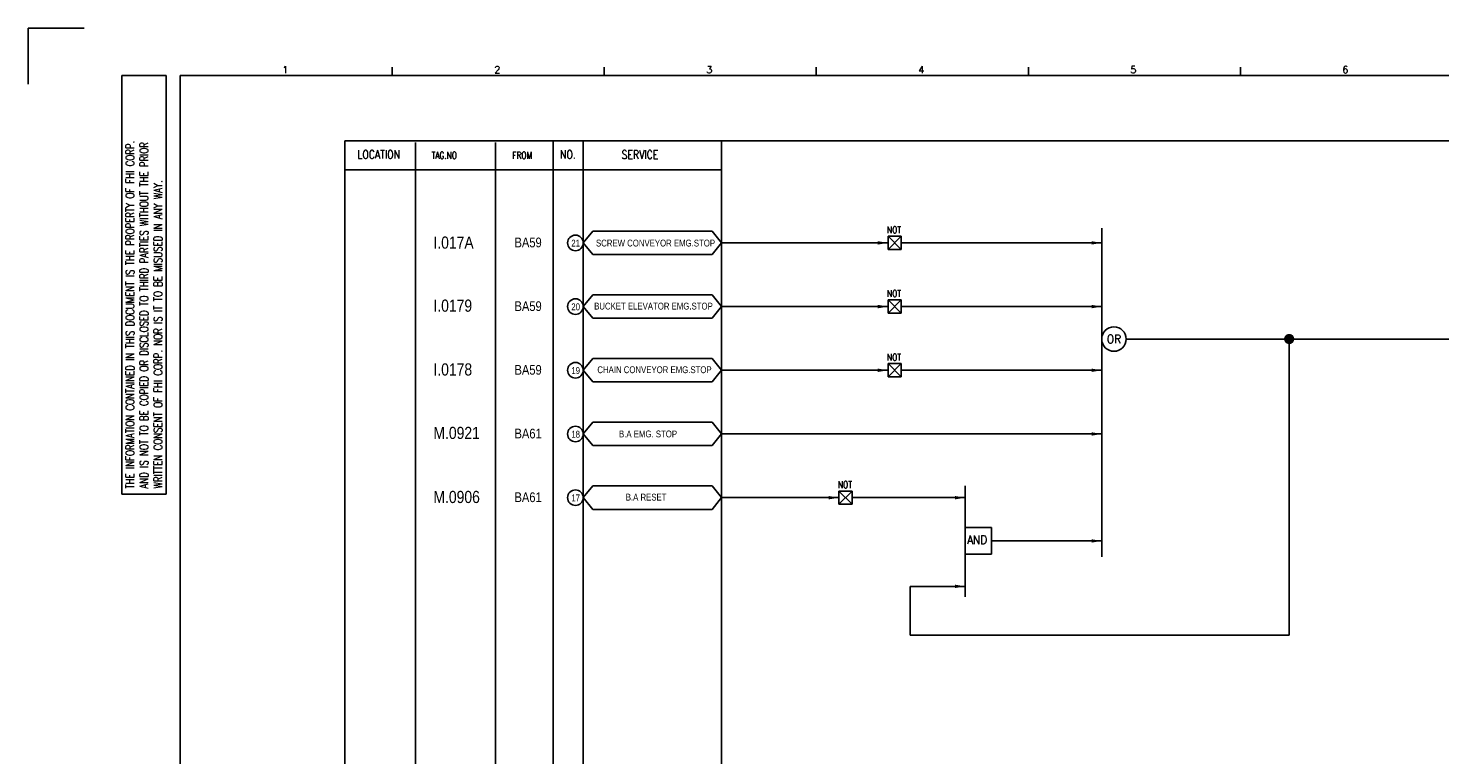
# Model space of a CAD drawing. Extents: x 2426 to 3392, y -142 to 540.
# Tile 2 of 4: x 2426 to 3007, y 241 to 540. Entities that reach past the tile are written whole.
import ezdxf
from ezdxf.enums import TextEntityAlignment as Align
from ezdxf.lldxf.tags import DXFTag

# ---------------------------------------------------------------- set-up
doc = ezdxf.new("R2010")
doc.units = 0
doc.header["$MEASUREMENT"] = 0
for name, color, linetype in [('CON', 4, 'Continuous'), ('DCS', 7, 'Continuous'), ('DIM', 3, 'Continuous'), ('HID', 2, 'HIDDEN'), ('圖框CON', 4, 'Continuous'), ('框線', 6, 'Continuous')]:
    doc.layers.add(name, color=color, linetype=linetype)
doc.styles.add('DAYUKP', font='complex', dxfattribs={"bigfont": 'DAYUKP.SHX'})
doc.styles.add('ROMANS', font='romans', dxfattribs={"width": 0.8})
doc.styles.add('style3', font='ARIALN.TTF')
tags = doc.linetypes.add('HIDDEN', pattern=[4, 1.5, -1, 1.5]).pattern_tags.tags
tags[8:9] = [DXFTag(74, 4), DXFTag(75, 0), DXFTag(340, '0'), DXFTag(46, 1.0), DXFTag(50, 0.0), DXFTag(44, 0.0), DXFTag(45, 0.0)]
tags[6:7] = [DXFTag(74, 4), DXFTag(75, 0), DXFTag(340, '0'), DXFTag(46, 1.0), DXFTag(50, 0.0), DXFTag(44, 0.0), DXFTag(45, 0.0)]
tags[4:5] = [DXFTag(74, 4), DXFTag(75, 0), DXFTag(340, '0'), DXFTag(46, 1.0), DXFTag(50, 0.0), DXFTag(44, 0.0), DXFTag(45, 0.0)]

# ---------------------------------------------------------------- blocks, each defined once
blk = doc.blocks.new('LEADER')
at = {"layer": 'CON'}
blk.add_solid([(0.85, -0.57), (0.85, -1.57), (3.85, -1.07)], dxfattribs=at)
blk = doc.blocks.new('1')
at = {"layer": 'DEFPOINTS'}
blk.add_lwpolyline([(1268.99, 689.33), (1246.02, 689.33), (1246.02, 666.36)], dxfattribs=at)
at = {"layer": '圖框CON'}
for p, q in [((1284.5, 669.81), (1302.87, 669.81)), ((1284.5, 497.52), (1284.5, 669.81)), ((1302.87, 497.52), (1302.87, 669.81)), ((1395.91, 669.85), (1395.91, 673.29)), ((1483.2, 669.85), (1483.2, 673.29)), ((1570.49, 669.85), (1570.49, 673.29)), ((1657.78, 669.85), (1657.78, 673.29)), ((1745.08, 669.85), (1745.08, 673.29)), ((1284.5, 497.52), (1302.87, 497.52))]:
    blk.add_line(p, q, dxfattribs=at)
at = {"layer": '框線'}
for p, q in [((1308.62, 669.81), (1308.62, 26.6)), ((2181.53, 669.81), (1308.62, 669.81))]:
    blk.add_line(p, q, dxfattribs=at)
at = {"style": 'DAYUKP'}
for s, p in [('1', (1350.64, 670.78)), ('2', (1437.93, 670.78)), ('3', (1525.22, 670.78)), ('4', (1612.51, 670.78)), ('5', (1699.8, 670.78)), ('6', (1787.1, 670.78))]:
    blk.add_text(s, height=2.87, dxfattribs=at).set_placement(p)
at = {"layer": 'DIM', "style": 'ROMANS', "width": 0.75}
for s, p in [('THE INFORMATION CONTAINED IN THIS DOCUMENT IS THE PROPERTY OF FHI CORP.', (1287.94, 499.82)), ('AND IS NOT TO BE COPIED OR DISCLOSED TO THIRD PARTIES WITHOUT THE PRIOR', (1293.68, 499.82)), ('WRITTEN CONSENT OF FHI CORP. NOR IS IT TO BE MISUSED IN ANY WAY.', (1299.43, 499.82))]:
    blk.add_text(s, height=3.4457, rotation=90, dxfattribs=at).set_placement(p, align=Align.MIDDLE_LEFT)

msp = doc.modelspace()

# ---------------------------------------------------------------- linework, layer by layer
at = {"layer": 'CON', "color": 6}
for p, q in [((2654.43, 452.1), (2658.33, 456.92)), ((2707.46, 456.92), (2658.33, 456.92)), ((2711.36, 452.1), (2707.46, 456.92)), ((2779.92, 454.83), (2785.38, 454.83)), ((2779.92, 454.83), (2785.38, 449.37)), ((2785.38, 454.83), (2779.92, 449.37)), ((2779.92, 449.37), (2779.92, 454.83)), ((2785.38, 454.83), (2785.38, 449.37)), ((2867.91, 458.1), (2867.91, 322.8)), ((2654.43, 452.1), (2658.33, 447.29)), ((2711.36, 452.1), (2707.46, 447.29)), ((2785.38, 449.37), (2779.92, 449.37)), ((2658.33, 447.29), (2707.46, 447.29)), ((2654.43, 425.88), (2658.33, 430.69)), ((2707.46, 430.69), (2658.33, 430.69)), ((2711.36, 425.88), (2707.46, 430.69)), ((2654.43, 425.88), (2658.33, 421.06)), ((2711.36, 425.88), (2707.46, 421.06)), ((2779.92, 423.15), (2779.92, 428.61)), ((2785.38, 428.61), (2779.92, 423.15)), ((2779.92, 428.61), (2785.38, 423.15)), ((2779.92, 428.61), (2785.38, 428.61)), ((2785.38, 428.61), (2785.38, 423.15)), ((2658.33, 421.06), (2707.46, 421.06)), ((2785.38, 423.15), (2779.92, 423.15)), ((2654.43, 399.65), (2658.33, 404.47)), ((2707.46, 404.47), (2658.33, 404.47)), ((2711.36, 399.65), (2707.46, 404.47)), ((2779.92, 396.92), (2779.92, 402.38)), ((2785.38, 402.38), (2779.92, 396.92)), ((2779.92, 402.38), (2785.38, 396.92)), ((2779.92, 402.38), (2785.38, 402.38)), ((2785.38, 402.38), (2785.38, 396.92)), ((2654.43, 399.65), (2658.33, 394.83)), ((2711.36, 399.65), (2707.46, 394.83)), ((2785.38, 396.92), (2779.92, 396.92)), ((2658.33, 394.83), (2707.46, 394.83)), ((2654.43, 373.42), (2658.33, 378.24)), ((2707.46, 378.24), (2658.33, 378.24)), ((2711.36, 373.42), (2707.46, 378.24)), ((2654.43, 373.42), (2658.33, 368.61)), ((2711.36, 373.42), (2707.46, 368.61)), ((2658.33, 368.61), (2707.46, 368.61)), ((2654.43, 347.2), (2658.33, 352.02)), ((2707.46, 352.02), (2658.33, 352.02)), ((2711.36, 347.2), (2707.46, 352.02)), ((2759.69, 349.93), (2765.15, 349.93)), ((2759.69, 349.93), (2765.15, 344.47)), ((2765.15, 349.93), (2759.69, 344.47)), ((2759.69, 344.47), (2759.69, 349.93)), ((2765.15, 349.93), (2765.15, 344.47)), ((2811.69, 352.13), (2811.69, 306.42)), ((2654.43, 347.2), (2658.33, 342.38)), ((2711.36, 347.2), (2707.46, 342.38)), ((2765.15, 344.47), (2759.69, 344.47)), ((2658.33, 342.38), (2707.46, 342.38)), ((2811.69, 323.89), (2811.69, 334.85)), ((2822.55, 334.85), (2811.69, 334.85)), ((2822.55, 323.89), (2822.55, 334.85)), ((2822.55, 323.89), (2811.69, 323.89))]:
    msp.add_line(p, q, dxfattribs=at)
at = {"layer": 'CON'}
for p, q in [((2711.36, 452.1), (2779.92, 452.1)), ((2785.38, 452.1), (2867.91, 452.1)), ((2711.36, 425.88), (2779.92, 425.88)), ((2785.38, 425.88), (2867.91, 425.88)), ((2877.99, 412.52), (3156.56, 412.52)), ((2945.09, 412.52), (2945.09, 290.54)), ((2711.36, 399.65), (2779.92, 399.65)), ((2785.38, 399.65), (2867.91, 399.65)), ((2711.36, 373.42), (2867.91, 373.42)), ((2711.36, 347.2), (2759.69, 347.2)), ((2765.15, 347.2), (2811.69, 347.2)), ((2822.55, 329.37), (2867.91, 329.37)), ((2789.05, 290.54), (2789.05, 310.68)), ((2789.05, 310.68), (2811.69, 310.68)), ((2945.09, 290.54), (2789.05, 290.54))]:
    msp.add_line(p, q, dxfattribs=at)
msp.add_lwpolyline([(2556.31, 494.14), (3270.31, 494.14), (3270.31, -5.66), (2556.31, -5.66)], close=True, dxfattribs=at)
at = {"layer": 'CON', "const_width": 2.1}
msp.add_lwpolyline([(2944.04, 412.52, 1), (2946.14, 412.52, 1)], format="xyb", close=True, dxfattribs=at)
at = {"layer": 'CON'}
for centre in [(2651.22, 452.1), (2651.22, 425.88), (2651.22, 399.65), (2651.22, 373.42), (2651.22, 347.2)]:
    msp.add_circle(centre, 3.21, dxfattribs=at)
at = {"layer": 'CON', "color": 6}
msp.add_circle((2872.95, 412.52), 5.04, dxfattribs=at)
at = {"layer": 'HID'}
for p, q in [((2642.01, 494.14), (2642.01, -5.68)), ((2654.43, 494.14), (2654.43, -5.68)), ((2711.36, 494.14), (2711.36, -5.66)), ((2585.36, 493.44), (2585.36, -5.66)), ((2618.29, 493.44), (2618.29, -5.66)), ((2556.31, 482.24), (2711.36, 482.24))]:
    msp.add_line(p, q, dxfattribs=at)

# ---------------------------------------------------------------- block references
msp.add_blockref('1', (1179.91, -148.85))
at = {"layer": 'CON', "xscale": 1.4, "yscale": 1.4, "zscale": 1.4}
for p in [(2774.53, 453.59), (2862.52, 453.59), (2774.53, 427.37), (2862.52, 427.37), (2774.53, 401.14), (2862.52, 401.14), (2862.52, 374.92), (2754.3, 348.69), (2806.3, 348.69), (2862.52, 330.87), (2806.3, 312.17)]:
    msp.add_blockref('LEADER', p, dxfattribs=at)

# ---------------------------------------------------------------- texts
at = {"layer": 'CON', "style": 'ROMANS'}
for s, width, p in [('LOCATION', 0.8, (2570.24, 488.54)), ('NO.', 0.8, (2648.13, 488.54)), ('SERVICE', 0.8, (2677.78, 488.46)), ('OR', 0.9, (2872.95, 412.52))]:
    msp.add_text(s, height=3.5, dxfattribs=dict(at, width=width)).set_placement(p, align=Align.MIDDLE)
for s, height, width, p in [('TAG.NO', 2.8, 0.8, (2591.97, 485.88)), ('FROM', 2.8, 0.8, (2625.23, 485.88)), ('NOT', 2.8, 0.8, (2779.52, 455.22)), ('NOT', 2.8, 0.8, (2779.52, 429)), ('NOT', 2.8, 0.8, (2779.52, 402.77)), ('NOT', 2.8, 0.8, (2759.29, 350.32)), ('AND', 3.5, 0.9, (2812.48, 327.06))]:
    msp.add_text(s, height=height, dxfattribs=dict(at, width=width)).set_placement(p, align=Align.BOTTOM_LEFT)
at = {"layer": 'CON', "style": 'style3'}
for s, p in [('BA59', (2626.13, 452.28)), ('BA59', (2626.13, 426.05)), ('BA59', (2626.13, 399.83)), ('BA61', (2626.13, 373.6)), ('BA61', (2626.13, 347.38))]:
    msp.add_text(s, height=4, dxfattribs=at).set_placement(p, align=Align.MIDDLE_LEFT)
for s, p in [('21', (2649.53, 449.76)), ('SCREW CONVEYOR EMG.STOP', (2659.7, 449.78)), ('20', (2649.53, 423.53)), ('BUCKET ELEVATOR EMG.STOP', (2658.93, 423.82)), ('19', (2649.53, 397.31)), ('CHAIN CONVEYOR EMG.STOP', (2660.25, 397.63)), ('18', (2649.53, 371.08)), ('B.A EMG. STOP', (2669.17, 371.19)), ('B.A RESET', (2671.95, 345.17)), ('17', (2649.53, 344.86))]:
    msp.add_text(s, height=2.8, dxfattribs=at).set_placement(p, align=Align.BOTTOM_LEFT)
at = {"layer": 'DCS', "linetype": 'ByBlock', "style": 'style3'}
for s, p in [('I.017A', (2592.76, 449.72)), ('I.0179', (2592.76, 423.76)), ('I.0178', (2592.76, 397.49)), ('M.0921', (2592.76, 371.36)), ('M.0906', (2592.76, 344.99))]:
    msp.add_text(s, height=5, dxfattribs=at).set_placement(p)

doc.saveas('drawing.dxf')
